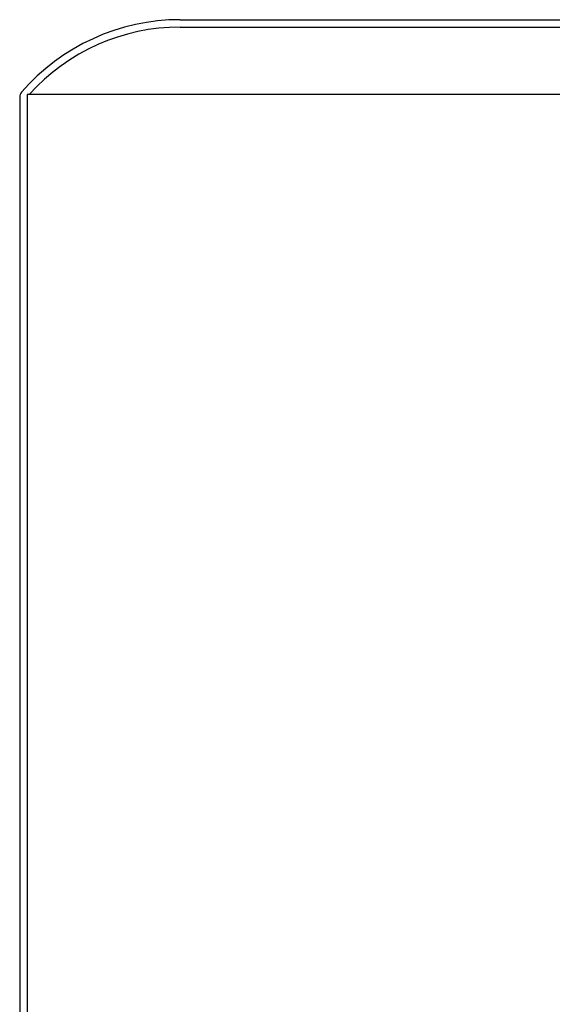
# Model space of a CAD drawing. Header units: millimetres. Extents: x -177 to 471, y -85 to 200.
# Tile 161 of 222: x -82 to -46, y 123 to 190. Entities that reach past the tile are written whole.
import ezdxf
from ezdxf.lldxf.tags import DXFTag

# ---------------------------------------------------------------- set-up
doc = ezdxf.new("R2010")
doc.units = ezdxf.units.MM
doc.layers.add('Default', color=7, linetype='Continuous')
doc.layers.add('TANK_1', color=7, linetype='Continuous')
tags = doc.linetypes.add('HIDDEN2', pattern=[4.7625, 3.175, -1.5875]).pattern_tags.tags
tags[6:7] = [DXFTag(74, 4), DXFTag(75, 0), DXFTag(340, '0'), DXFTag(46, 0.0), DXFTag(50, 0.0), DXFTag(44, 0.0), DXFTag(45, 0.0)]
tags[4:5] = [DXFTag(74, 4), DXFTag(75, 0), DXFTag(340, '0'), DXFTag(46, 0.0), DXFTag(50, 0.0), DXFTag(44, 0.0), DXFTag(45, 0.0)]

# ---------------------------------------------------------------- blocks, each defined once
blk = doc.blocks.new('SE')
at = {"layer": 'TANK_1', "color": 7, "linetype": 'Continuous'}
for p, q in [((-71.291, 189.638), (-23.061, 189.638)), ((-82.176, 184.399), (-82.176, 114.953))]:
    blk.add_line(p, q, dxfattribs=at)
at = {"layer": 'TANK_1', "color": 7, "linetype": 'HIDDEN2'}
for p, q in [((-71.291, 189.138), (-23.061, 189.138)), ((-12.676, 184.583), (-81.676, 184.583)), ((-81.676, 184.583), (-81.676, 114.583))]:
    blk.add_line(p, q, dxfattribs=at)
at = {"layer": 'TANK_1', "color": 7, "linetype": 'Continuous'}
for centre, radius, start, end in [((-71.291, 175.391), 14.248, 90, 139.06164), ((-81.676, 184.399), 0.5, 139.06164, 180)]:
    blk.add_arc(centre, radius, start, end, dxfattribs=at)
at = {"layer": 'TANK_1', "color": 7, "linetype": 'HIDDEN2'}
blk.add_arc((-71.291, 175.391), 13.748, 90, 138.03436, dxfattribs=at)

msp = doc.modelspace()

# ---------------------------------------------------------------- block references
at = {"layer": 'Default'}
msp.add_blockref('SE', (0, 0), dxfattribs=at)

doc.saveas('drawing.dxf')
